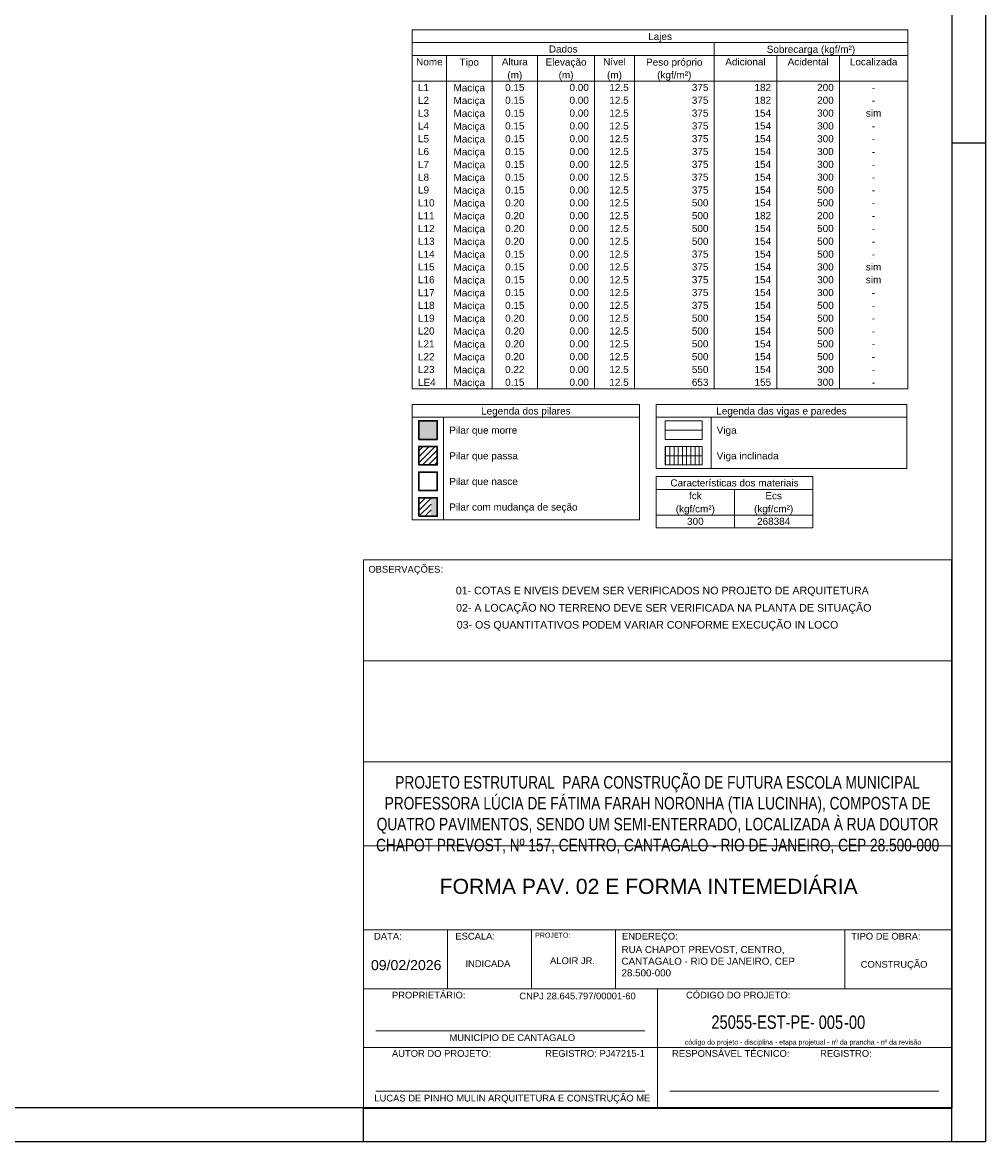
# Model space of a CAD drawing. Header units: millimetres. Extents: x 10 to 1250, y -62 to 528.
# Tile 192 of 193: x 132 to 160, y 262 to 296. Entities that reach past the tile are written whole.
import ezdxf

# ---------------------------------------------------------------- set-up
doc = ezdxf.new("R2010")
doc.units = ezdxf.units.MM
doc.header["$LTSCALE"] = 0.05
for name, color, linetype, lineweight in [('FO-Eixos', 5, 'Continuous', 5), ('FO-Hachura pilar que morre', 106, 'Continuous', 5), ('FO-Hachura pilar que passa', 19, 'Continuous', 5), ('FO-Hachura viga inclinada', 43, 'Continuous', 5), ('FO-Pilares', 4, 'Continuous', 30), ('FO-Textos das vigas', 7, 'Continuous', 5), ('FO-Vigas', 7, 'Continuous', 5), ('G-ANNO-TEXT', 231, 'Continuous', 9), ('G-ANNO-TTLB', 6, 'Continuous', 30), ('LC-Textos', 3, 'Continuous', 20)]:
    doc.layers.add(name, color=color, linetype=linetype, lineweight=lineweight)
doc.layers.add('FOLHA_PADRÃO', color=7, linetype='Continuous')
doc.layers.add('G-ANNO-NPLT', color=1, linetype='Continuous')
doc.styles.add('Arial', font='arial.ttf')
doc.styles.add('Arial_1', font='arial.ttf', dxfattribs={"height": 0.238125})
doc.styles.add('Arial_2', font='arial.ttf', dxfattribs={"height": 0.25})
doc.styles.add('Arial_3', font='arial.ttf', dxfattribs={"height": 0.1})
doc.styles.add('Arial_4', font='arial.ttf', dxfattribs={"width": 0.78, "height": 0.0002})
doc.styles.add('Arial_5', font='arial.ttf', dxfattribs={"height": 0.000175})
pattern_1 = [(45, (17.68006, 817.68748), (-0.088388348, 0.088388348), [])]

# ---------------------------------------------------------------- blocks, each defined once
blk = doc.blocks.new('A$Cdb4c231e')
at = {"layer": 'G-ANNO-TTLB'}
for p, q in [((17.5, 16.538), (17.5, 0.236)), ((17.5, 0.236), (0, 0.236))]:
    blk.add_line(p, q, dxfattribs=at)
at = {"layer": 'LC-Textos'}
for p, q in [((0, 0.236), (0, 16.538)), ((0, 16.538), (17.5, 16.538)), ((17.5, 13.538), (0, 13.538)), ((17.5, 13.538), (0, 13.538)), ((17.5, 10.534), (0, 10.534)), ((0, 0.236), (0, 8.874)), ((17.5, 8.034), (0, 8.034)), ((17.5, 5.534), (0, 5.534)), ((2.5, 3.784), (2.5, 5.534)), ((5, 3.784), (5, 5.534)), ((7.5, 3.784), (7.5, 5.534)), ((14.321, 5.534), (14.321, 3.784)), ((17.5, 3.784), (0, 3.784)), ((8.75, 3.784), (8.75, 0.236)), ((8.365, 2.534), (0.365, 2.534)), ((17.5, 2.034), (0, 2.034)), ((8.365, 0.736), (0.365, 0.736)), ((17.115, 0.736), (9.115, 0.736))]:
    blk.add_line(p, q, dxfattribs=at)
at = {"layer": 'G-ANNO-NPLT', "lineweight": 30, "attachment_point": 1}
for s, insert, char_height, width, style in [('\\pxqc;{\\H1.33333x;PROJETO ESTRUTURAL  PARA CONSTRUÇÃO DE FUTURA ESCOLA MUNICIPAL PROFESSORA LÚCIA DE FÁTIMA FARAH NORONHA (TIA LUCINHA), COMPOSTA DE QUATRO PAVIMENTOS, SENDO UM SEMI-ENTERRADO, LOCALIZADA À RUA DOUTOR CHAPOT PREVOST, Nº 157, CENTRO, CANTAGALO - RIO DE JANEIRO, CEP 28.500-000}', (0, 10.109), 0.279846, 17.5, 'Arial_4'), ('{\\H0.83333x;RUA CHAPOT PREVOST, CENTRO,\\PCANTAGALO - RIO DE JANEIRO, CEP\\P28.500-000}', (7.676, 5.053), 0.25, 6.64551, 'Arial_1'), ('09/02/2026', (0.221, 4.636), 0.3, 2.59747, 'Arial_2'), ('ALOIR JR.', (5.551, 4.716), 0.2, 2.49746, 'Arial'), ('CONSTRUÇÃO', (14.79, 4.609), 0.2, 1.36287, 'Arial'), ('INDICADA', (3.032, 4.629), 0.2, 1.05823, 'Arial'), ('25055-EST-PE-', (10.35, 2.991), 0.4, 4.11266, 'Arial_4'), ('-00', (14.296, 2.987), 0.4, 0.94519, 'Arial_4'), ('\\pxqc;MUNICÍPIO DE CANTAGALO', (0, 2.428), 0.2, 8.85342, 'Arial'), ('\\pxqc;LUCAS DE PINHO MULIN ARQUITETURA E CONSTRUÇÃO ME', (0, 0.63), 0.2, 8.85342, 'Arial')]:
    blk.add_mtext(s, dxfattribs=dict(at, insert=insert, char_height=char_height, width=width, style=style))
at = {"layer": 'G-ANNO-TEXT', "color": 7, "attachment_point": 1}
for s, insert, char_height, width, style in [('OBSERVAÇÕES:', (0.145, 16.358), 0.2, 2.74979, 'Arial'), ('DATA:', (0.313, 5.445), 0.2, 1.01814, 'Arial'), ('ESCALA:', (2.731, 5.445), 0.2, 1.46709, 'Arial'), ('PROJETO:', (5.106, 5.451), 0.15, 1.27468, 'Arial_5'), ('ENDEREÇO:', (7.688, 5.445), 0.2, 2.05232, 'Arial'), ('TIPO DE OBRA:', (14.509, 5.445), 0.2, 2.54937, 'Arial'), ('PROPRIETÁRIO:', (0.845, 3.694), 0.2, 2.70169, 'Arial'), ('CNPJ 28.645.797/00001-60', (4.635, 3.668), 0.2, 3.72505, 'Arial'), ('CÓDIGO DO PROJETO:', (9.595, 3.694), 0.2, 3.81603, 'Arial'), ('RESPONSÁVEL TÉCNICO:      ', (9.179, 1.958), 0.2, 9.26657, 'Arial'), ('código do projeto - disciplina - etapa projetual - nº da prancha - nº da revisão    ', (9.556, 2.268), 0.1483, 7.26198, 'Arial'), ('AUTOR DO PROJETO:       ', (0.845, 1.958), 0.2, 7.90456, 'Arial'), ('REGISTRO: PJ47215-1       ', (5.406, 1.958), 0.2, 7.90456, 'Arial'), ('REGISTRO:    ', (13.583, 1.958), 0.2, 9.26657, 'Arial')]:
    blk.add_mtext(s, dxfattribs=dict(at, insert=insert, char_height=char_height, width=width, style=style))
blk = doc.blocks.new('A1EST. 1500')
at = {"layer": 'FOLHA_PADRÃO', "color": 1, "linetype": 'Continuous'}
for p, q in [((150, 59.4), (150, 0)), ((149, 29.7), (150, 29.7)), ((131.5, 0), (131.5, 1)), ((131.5, 0), (131.5, 1)), ((149, 0), (149, 1)), ((0, 0), (150.008, 0))]:
    blk.add_line(p, q, dxfattribs=at)
at = {"layer": 'FOLHA_PADRÃO', "color": 6, "linetype": 'Continuous'}
blk.add_lwpolyline([(149, 58.4), (149, 1), (1, 1), (1, 58.4), (149, 58.4)], dxfattribs=at)

msp = doc.modelspace()

# ---------------------------------------------------------------- hatches: boundary and pattern name
at = {"layer": 'FO-Hachura pilar que morre', "linetype": 'Continuous'}
for points in [[(143.4587, 283.3738), (143.4587, 283.9245), (144.0094, 283.9245), (144.0094, 283.3738), (143.4587, 283.3738)], [(143.8249, 281.0863), (143.8249, 281.637), (144.0094, 281.637), (144.0094, 281.0863), (143.8249, 281.0863)]]:
    msp.add_hatch(color=256, dxfattribs=at).paths.add_polyline_path(points)
at = {"layer": 'FO-Hachura pilar que passa', "linetype": 'Continuous'}
h = msp.add_hatch(dxfattribs=at)
h.set_pattern_fill('ANSI31', color=256, style=0)
h.set_pattern_definition(pattern_1)
h.paths.add_polyline_path([(143.4587, 282.6113), (143.4587, 283.162), (144.0094, 283.162), (144.0094, 282.6113), (143.4587, 282.6113)])
h = msp.add_hatch(dxfattribs=at)
h.set_pattern_fill('ANSI31', color=256, style=0)
h.set_pattern_definition(pattern_1)
h.paths.add_polyline_path([(143.4587, 281.0863), (143.4587, 281.637), (143.8249, 281.637), (143.8249, 281.0863), (143.4587, 281.0863)])
at = {"layer": 'FO-Hachura viga inclinada', "linetype": 'Continuous'}
h = msp.add_hatch(dxfattribs=at)
h.set_pattern_fill('LINE', color=256, angle=90, style=0)
h.set_pattern_definition([(90, (17.68006, 817.68748), (-0.125, 8e-18), [])])
h.paths.add_polyline_path([(150.7893, 282.6113), (150.7893, 283.162), (151.8906, 283.162), (151.8906, 282.6113), (150.7893, 282.6113)])

# ---------------------------------------------------------------- linework, layer by layer
at = {"layer": 'FO-Eixos'}
for p, q in [((150.7893, 283.6491), (151.8906, 283.6491)), ((150.7893, 282.8866), (151.8906, 282.8866))]:
    msp.add_line(p, q, dxfattribs=at)
at = {"layer": 'FO-Pilares'}
for points in [[(143.4587, 283.3738), (143.4587, 283.9245), (144.0094, 283.9245), (144.0094, 283.3738), (143.4587, 283.3738)], [(143.4587, 282.6113), (143.4587, 283.162), (144.0094, 283.162), (144.0094, 282.6113), (143.4587, 282.6113)], [(143.4587, 281.8488), (143.4587, 282.3995), (144.0094, 282.3995), (144.0094, 281.8488), (143.4587, 281.8488)], [(143.4587, 281.0863), (143.4587, 281.637), (144.0094, 281.637), (144.0094, 281.0863), (143.4587, 281.0863)]]:
    msp.add_lwpolyline(points, close=True, dxfattribs=at)
at = {"layer": 'FO-Textos das vigas'}
for p, q in [((143.2681, 295.5521), (158.0094, 295.5521)), ((143.2681, 295.5521), (143.2681, 295.1708)), ((158.0094, 295.5521), (158.0094, 295.1708)), ((143.2681, 295.1708), (158.0094, 295.1708)), ((143.2681, 295.1708), (158.0094, 295.1708)), ((143.2681, 295.1708), (143.2681, 284.8774)), ((152.2484, 295.1708), (152.2484, 294.7896)), ((158.0094, 295.1708), (158.0094, 284.8774)), ((143.2681, 294.7896), (158.0094, 294.7896)), ((144.2847, 294.7896), (144.2847, 284.8774)), ((145.6402, 294.7896), (145.6402, 284.8774)), ((146.9958, 294.7896), (146.9958, 284.8774)), ((148.6902, 294.7896), (148.6902, 284.8774)), ((149.8762, 294.7896), (149.8762, 284.8774)), ((152.2484, 294.7896), (152.2484, 284.8774)), ((154.1122, 294.7896), (154.1122, 284.8774)), ((155.9761, 294.7896), (155.9761, 284.8774)), ((143.2681, 294.0271), (158.0094, 294.0271)), ((143.2681, 284.8774), (158.0094, 284.8774)), ((143.2681, 284.4149), (150.0245, 284.4149)), ((143.2681, 284.4149), (143.2681, 280.9837)), ((150.0245, 284.4149), (150.0245, 280.9837)), ((150.5245, 284.4149), (157.9799, 284.4149)), ((150.5245, 284.4149), (150.5245, 282.5087)), ((157.9799, 284.4149), (157.9799, 282.5087)), ((143.2681, 284.0336), (150.0245, 284.0336)), ((144.2, 284.0336), (144.2, 280.9837)), ((150.5245, 284.0336), (157.9799, 284.0336)), ((152.1554, 284.0336), (152.1554, 282.5087)), ((150.5245, 282.5087), (157.9799, 282.5087)), ((150.5245, 282.2668), (155.1841, 282.2668)), ((150.5245, 282.2668), (150.5245, 281.8856)), ((155.1841, 282.2668), (155.1841, 281.8856)), ((150.5245, 281.8856), (155.1841, 281.8856)), ((150.5245, 281.8856), (150.5245, 280.7419)), ((152.8543, 281.8856), (152.8543, 280.7419)), ((155.1841, 281.8856), (155.1841, 280.7419)), ((143.2681, 280.9837), (150.0245, 280.9837)), ((150.5245, 281.1231), (155.1841, 281.1231)), ((150.5245, 280.7419), (155.1841, 280.7419))]:
    msp.add_line(p, q, dxfattribs=at)
at = {"layer": 'FO-Vigas'}
for points in [[(150.7893, 283.3738), (150.7893, 283.9245), (151.8906, 283.9245), (151.8906, 283.3738), (150.7893, 283.3738)], [(150.7893, 282.6113), (150.7893, 283.162), (151.8906, 283.162), (151.8906, 282.6113), (150.7893, 282.6113)]]:
    msp.add_lwpolyline(points, close=True, dxfattribs=at)

# ---------------------------------------------------------------- block references
for name, p in [('A1EST. 1500', (10.3174, 262.4885)), ('A$Cdb4c231e', (141.8174, 263.2522))]:
    msp.add_blockref(name, p)

# ---------------------------------------------------------------- texts
at = {"layer": 'FO-Textos das vigas', "linetype": 'Continuous', "char_height": 0.2118, "line_spacing_factor": 0.798, "style": 'Arial'}
for s, insert, attachment_point in [('Lajes', (150.6391, 295.1859), 8), ('Dados', (147.7582, 294.8743), 8), ('Sobrecarga (kgf/m²)', (155.1291, 294.8039), 8), ('Nome', (143.7764, 294.4931), 8), ('Tipo', (144.9621, 294.4229), 8), ('Altura', (146.318, 294.4931), 8), ('Elevação', (147.8431, 294.4229), 8), ('Nível', (149.2832, 294.4931), 8), ('Peso próprio', (151.0621, 294.4229), 8), ('Adicional', (153.1803, 294.4931), 8), ('Acidental', (155.0442, 294.4931), 8), ('Localizada', (156.9927, 294.4931), 8), ('(m)', (146.3181, 294.0419), 8), ('(m)', (147.8431, 294.0419), 8), ('(m)', (149.2831, 294.0419), 8), ('(kgf/m²)', (151.0621, 294.0419), 8), ('L1', (143.4375, 293.7306), 7), ('Maciça', (144.9621, 293.6609), 8), ('0.15', (146.318, 293.7306), 8), ('0.00', (148.5207, 293.7306), 9), ('12.5', (149.7068, 293.7306), 9), ('375', (152.079, 293.7306), 9), ('182', (153.9428, 293.7306), 9), ('200', (155.8066, 293.7306), 9), ('L2', (143.4375, 293.3494), 7), ('0.15', (146.318, 293.3494), 8), ('0.00', (148.5207, 293.3494), 9), ('12.5', (149.7068, 293.3494), 9), ('375', (152.079, 293.3494), 9), ('182', (153.9428, 293.3494), 9), ('200', (155.8066, 293.3494), 9), ('-', (156.9927, 293.7306), 8), ('L3', (143.4375, 292.9681), 7), ('Maciça', (144.9621, 293.2799), 8), ('0.15', (146.318, 292.9681), 8), ('0.00', (148.5207, 292.9681), 9), ('12.5', (149.7068, 292.9681), 9), ('375', (152.079, 292.9681), 9), ('154', (153.9428, 292.9681), 9), ('300', (155.8066, 292.9681), 9), ('sim', (156.9927, 292.9681), 8), ('-', (156.9927, 293.3494), 8), ('Maciça', (144.9621, 292.8979), 8), ('L4', (143.4375, 292.5869), 7), ('Maciça', (144.9621, 292.5169), 8), ('0.15', (146.318, 292.5869), 8), ('0.00', (148.5207, 292.5869), 9), ('12.5', (149.7068, 292.5869), 9), ('375', (152.079, 292.5869), 9), ('154', (153.9428, 292.5869), 9), ('300', (155.8066, 292.5869), 9), ('-', (156.9927, 292.5869), 8), ('L5', (143.4375, 292.2056), 7), ('Maciça', (144.9621, 292.1359), 8), ('0.15', (146.318, 292.2056), 8), ('0.00', (148.5207, 292.2056), 9), ('12.5', (149.7068, 292.2056), 9), ('375', (152.079, 292.2056), 9), ('154', (153.9428, 292.2056), 9), ('300', (155.8066, 292.2056), 9), ('-', (156.9927, 292.2056), 8), ('L6', (143.4375, 291.8244), 7), ('Maciça', (144.9621, 291.7549), 8), ('0.15', (146.318, 291.8244), 8), ('0.00', (148.5207, 291.8244), 9), ('12.5', (149.7068, 291.8244), 9), ('375', (152.079, 291.8244), 9), ('154', (153.9428, 291.8244), 9), ('300', (155.8066, 291.8244), 9), ('-', (156.9927, 291.8244), 8), ('L7', (143.4375, 291.4432), 7), ('Maciça', (144.9621, 291.3729), 8), ('0.15', (146.318, 291.4432), 8), ('0.00', (148.5207, 291.4432), 9), ('12.5', (149.7068, 291.4432), 9), ('375', (152.079, 291.4432), 9), ('154', (153.9428, 291.4432), 9), ('300', (155.8066, 291.4432), 9), ('-', (156.9927, 291.4432), 8), ('L8', (143.4375, 291.0619), 7), ('Maciça', (144.9621, 290.9919), 8), ('0.15', (146.318, 291.0619), 8), ('0.00', (148.5207, 291.0619), 9), ('12.5', (149.7068, 291.0619), 9), ('375', (152.079, 291.0619), 9), ('154', (153.9428, 291.0619), 9), ('300', (155.8066, 291.0619), 9), ('L9', (143.4375, 290.6807), 7), ('0.15', (146.318, 290.6807), 8), ('0.00', (148.5207, 290.6807), 9), ('12.5', (149.7068, 290.6807), 9), ('375', (152.079, 290.6807), 9), ('154', (153.9428, 290.6807), 9), ('500', (155.8066, 290.6807), 9), ('-', (156.9927, 291.0619), 8), ('Maciça', (144.9621, 290.6109), 8), ('-', (156.9927, 290.6807), 8), ('L10', (143.4375, 290.2994), 7), ('Maciça', (144.9621, 290.2299), 8), ('0.20', (146.318, 290.2994), 8), ('0.00', (148.5207, 290.2994), 9), ('12.5', (149.7068, 290.2994), 9), ('500', (152.079, 290.2994), 9), ('154', (153.9428, 290.2994), 9), ('500', (155.8066, 290.2994), 9), ('-', (156.9927, 290.2994), 8), ('L11', (143.4375, 289.9182), 7), ('Maciça', (144.9621, 289.8479), 8), ('0.20', (146.318, 289.9182), 8), ('0.00', (148.5207, 289.9182), 9), ('12.5', (149.7068, 289.9182), 9), ('500', (152.079, 289.9182), 9), ('182', (153.9428, 289.9182), 9), ('200', (155.8066, 289.9182), 9), ('-', (156.9927, 289.9182), 8), ('L12', (143.4375, 289.537), 7), ('Maciça', (144.9621, 289.4669), 8), ('0.20', (146.318, 289.537), 8), ('0.00', (148.5207, 289.537), 9), ('12.5', (149.7068, 289.537), 9), ('500', (152.079, 289.537), 9), ('154', (153.9428, 289.537), 9), ('500', (155.8066, 289.537), 9), ('-', (156.9927, 289.537), 8), ('L13', (143.4375, 289.1557), 7), ('Maciça', (144.9621, 289.0859), 8), ('0.20', (146.318, 289.1557), 8), ('0.00', (148.5207, 289.1557), 9), ('12.5', (149.7068, 289.1557), 9), ('500', (152.079, 289.1557), 9), ('154', (153.9428, 289.1557), 9), ('500', (155.8066, 289.1557), 9), ('-', (156.9927, 289.1557), 8), ('L14', (143.4375, 288.7745), 7), ('Maciça', (144.9621, 288.7049), 8), ('0.15', (146.318, 288.7745), 8), ('0.00', (148.5207, 288.7745), 9), ('12.5', (149.7068, 288.7745), 9), ('375', (152.079, 288.7745), 9), ('154', (153.9428, 288.7745), 9), ('500', (155.8066, 288.7745), 9), ('-', (156.9927, 288.7745), 8), ('L15', (143.4375, 288.3932), 7), ('Maciça', (144.9621, 288.3229), 8), ('0.15', (146.318, 288.3932), 8), ('0.00', (148.5207, 288.3932), 9), ('12.5', (149.7068, 288.3932), 9), ('375', (152.079, 288.3932), 9), ('154', (153.9428, 288.3932), 9), ('300', (155.8066, 288.3932), 9), ('sim', (156.9927, 288.3932), 8), ('L16', (143.4375, 288.012), 7), ('0.15', (146.318, 288.012), 8), ('0.00', (148.5207, 288.012), 9), ('12.5', (149.7068, 288.012), 9), ('375', (152.079, 288.012), 9), ('154', (153.9428, 288.012), 9), ('300', (155.8066, 288.012), 9), ('sim', (156.9927, 288.012), 8), ('Maciça', (144.9621, 287.9419), 8), ('L17', (143.4375, 287.6308), 7), ('Maciça', (144.9621, 287.5609), 8), ('0.15', (146.318, 287.6308), 8), ('0.00', (148.5207, 287.6308), 9), ('12.5', (149.7068, 287.6308), 9), ('375', (152.079, 287.6308), 9), ('154', (153.9428, 287.6308), 9), ('300', (155.8066, 287.6308), 9), ('-', (156.9927, 287.6308), 8), ('L18', (143.4375, 287.2495), 7), ('Maciça', (144.9621, 287.1799), 8), ('0.15', (146.318, 287.2495), 8), ('0.00', (148.5207, 287.2495), 9), ('12.5', (149.7068, 287.2495), 9), ('375', (152.079, 287.2495), 9), ('154', (153.9428, 287.2495), 9), ('500', (155.8066, 287.2495), 9), ('-', (156.9927, 287.2495), 8), ('L19', (143.4375, 286.8683), 7), ('Maciça', (144.9621, 286.7979), 8), ('0.20', (146.318, 286.8683), 8), ('0.00', (148.5207, 286.8683), 9), ('12.5', (149.7068, 286.8683), 9), ('500', (152.079, 286.8683), 9), ('154', (153.9428, 286.8683), 9), ('500', (155.8066, 286.8683), 9), ('-', (156.9927, 286.8683), 8), ('L20', (143.4375, 286.487), 7), ('Maciça', (144.9621, 286.4169), 8), ('0.20', (146.318, 286.487), 8), ('0.00', (148.5207, 286.487), 9), ('12.5', (149.7068, 286.487), 9), ('500', (152.079, 286.487), 9), ('154', (153.9428, 286.487), 9), ('500', (155.8066, 286.487), 9), ('-', (156.9927, 286.487), 8), ('L21', (143.4375, 286.1058), 7), ('Maciça', (144.9621, 286.0359), 8), ('0.20', (146.318, 286.1058), 8), ('0.00', (148.5207, 286.1058), 9), ('12.5', (149.7068, 286.1058), 9), ('500', (152.079, 286.1058), 9), ('154', (153.9428, 286.1058), 9), ('500', (155.8066, 286.1058), 9), ('-', (156.9927, 286.1058), 8), ('L22', (143.4375, 285.7246), 7), ('Maciça', (144.9621, 285.6549), 8), ('0.20', (146.318, 285.7246), 8), ('0.00', (148.5207, 285.7246), 9), ('12.5', (149.7068, 285.7246), 9), ('500', (152.079, 285.7246), 9), ('154', (153.9428, 285.7246), 9), ('500', (155.8066, 285.7246), 9), ('L23', (143.4375, 285.3433), 7), ('0.22', (146.318, 285.3433), 8), ('0.00', (148.5207, 285.3433), 9), ('12.5', (149.7068, 285.3433), 9), ('550', (152.079, 285.3433), 9), ('154', (153.9428, 285.3433), 9), ('300', (155.8066, 285.3433), 9), ('-', (156.9927, 285.7246), 8), ('Maciça', (144.9621, 285.2729), 8), ('-', (156.9927, 285.3433), 8), ('LE4', (143.4375, 284.9621), 7), ('Maciça', (144.9621, 284.8919), 8), ('0.15', (146.318, 284.9621), 8), ('0.00', (148.5207, 284.9621), 9), ('12.5', (149.7068, 284.9621), 9), ('653', (152.079, 284.9621), 9), ('155', (153.9428, 284.9621), 9), ('300', (155.8066, 284.9621), 9), ('-', (156.9927, 284.9621), 8), ('Legenda dos pilares', (146.6461, 284.0485), 8), ('Legenda das vigas e paredes', (154.2521, 284.0485), 8), ('Pilar que morre', (144.3691, 283.4765), 7), ('Viga', (152.3251, 283.4765), 7), ('Pilar que passa', (144.3691, 282.7145), 7), ('Viga inclinada', (152.3251, 282.7145), 7), ('Características dos materiais', (152.8543, 281.9703), 8), ('Pilar que nasce', (144.3691, 281.9515), 7), ('fck', (151.6894, 281.5891), 8), ('Ecs', (154.0192, 281.5891), 8), ('Pilar com mudança de seção', (144.3691, 281.1895), 7), ('(kgf/cm²)', (151.6895, 281.1384), 8), ('(kgf/cm²)', (154.0195, 281.1384), 8), ('300', (151.6894, 280.8266), 8), ('268384', (154.0192, 280.8266), 8)]:
    msp.add_mtext(s, dxfattribs=dict(at, insert=insert, attachment_point=attachment_point))
at = {"layer": 'FOLHA_PADRÃO', "color": 3, "style": 'Arial'}
for s, p in [('01- COTAS E NIVEIS DEVEM SER VERIFICADOS NO PROJETO DE ARQUITETURA', (144.5621, 278.7645)), ('02- A LOCAÇÃO NO TERRENO DEVE SER VERIFICADA NA PLANTA DE SITUAÇÃO', (144.5705, 278.2497)), ('03- OS QUANTITATIVOS PODEM VARIAR CONFORME EXECUÇÃO IN LOCO', (144.5898, 277.7455))]:
    msp.add_text(s, height=0.2268, dxfattribs=at).set_placement(p)
at = {"layer": 'G-ANNO-NPLT', "lineweight": 30, "attachment_point": 1}
for s, insert, char_height, width, style in [('FORMA PAV. 02 E FORMA INTEMEDIÁRIA', (144.0828, 270.3055), 0.45, 17.5, 'Arial_3'), ('005', (155.3578, 266.2393), 0.4, 0.94519, 'Arial_4')]:
    msp.add_mtext(s, dxfattribs=dict(at, insert=insert, char_height=char_height, width=width, style=style))

doc.saveas('drawing.dxf')
